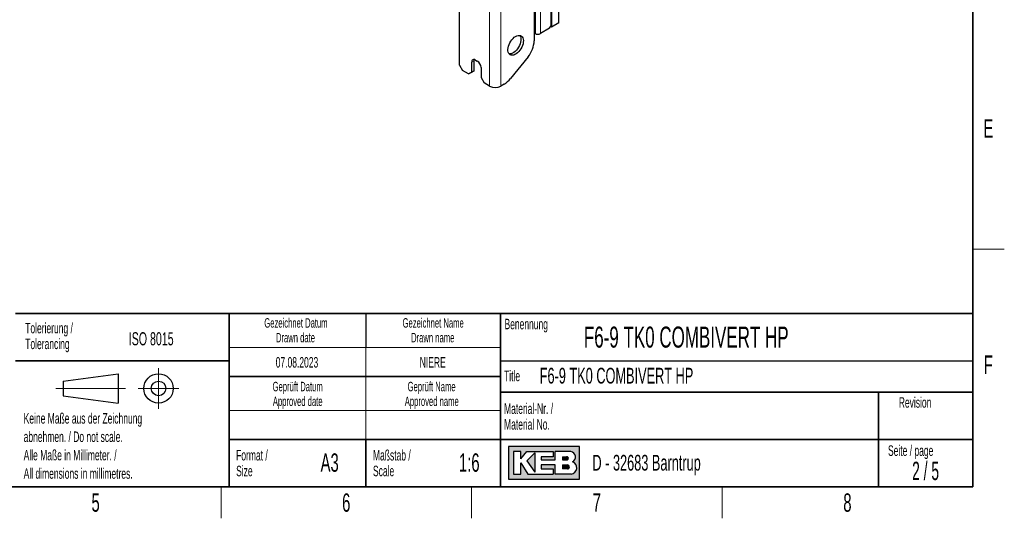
# Paper-space layout 'Blatt2' of a CAD drawing. Header units: millimetres. Extents: x 5 to 418, y 2 to 292.
# Tile 91 of 115: x 226 to 414, y 6 to 101. Entities that reach past the tile are written whole.
import ezdxf

# ---------------------------------------------------------------- set-up
doc = ezdxf.new("R2010")
doc.units = ezdxf.units.MM
doc.layers.add('SLD-0', color=7, linetype='Continuous')
doc.styles.add('SLDTEXTSTYLE0', font='TXT', dxfattribs={"width": 0.605})
doc.styles.add('SLDTEXTSTYLE1', font='TXT', dxfattribs={"width": 0.563})

psp = doc.layouts.new('Blatt2')

# ---------------------------------------------------------------- hatches: boundary and pattern name
at = {"linetype": 'Continuous'}
h = psp.add_hatch(color=7, dxfattribs=at)
h.paths.add_polyline_path([(319.519086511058, 13.45626988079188), (333.083981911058, 13.45626988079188), (333.083981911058, 19.65736492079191), (319.519086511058, 19.65736492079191)], flags=0)
edge = h.paths.add_edge_path(flags=0)
edge.add_arc((331.3188604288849, 15.61738520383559), 1.20464082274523, -81.72003226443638, 70.1709600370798, ccw=False)
edge.add_line((331.4923410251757, 14.42530131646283), (331.480008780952, 14.42519098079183))
edge.add_line((331.480008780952, 14.42519098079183), (328.4331606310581, 14.42519098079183))
edge.add_line((328.4331606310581, 14.42519098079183), (328.4331606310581, 16.16924896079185))
edge.add_line((328.4331606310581, 16.16924896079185), (325.7201815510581, 16.16924896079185))
edge.add_line((325.7201815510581, 16.16924896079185), (325.7201815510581, 15.39411208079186))
edge.add_line((325.7201815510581, 15.39411208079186), (328.0455921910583, 15.39411208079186))
edge.add_line((328.0455921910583, 15.39411208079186), (328.0455921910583, 14.42519098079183))
edge.add_line((328.0455921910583, 14.42519098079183), (323.2009866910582, 14.42519098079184))
edge.add_line((323.2009866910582, 14.42519098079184), (321.8444971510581, 16.55681740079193))
edge.add_line((321.8444971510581, 16.55681740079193), (321.8444971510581, 14.42519098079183))
edge.add_line((321.8444971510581, 14.42519098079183), (320.4880076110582, 14.42519098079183))
edge.add_line((320.4880076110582, 14.42519098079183), (320.4880076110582, 18.68844382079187))
edge.add_line((320.4880076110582, 18.68844382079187), (321.8444971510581, 18.68844382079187))
edge.add_line((321.8444971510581, 18.68844382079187), (321.8444971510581, 17.33195428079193))
edge.add_line((321.8444971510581, 17.33195428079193), (323.0072024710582, 18.68844382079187))
edge.add_line((323.0072024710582, 18.68844382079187), (328.0455921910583, 18.68844382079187))
edge.add_line((328.0455921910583, 18.68844382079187), (328.0455921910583, 17.71952272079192))
edge.add_line((328.0455921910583, 17.71952272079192), (325.7201815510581, 17.71952272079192))
edge.add_line((325.7201815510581, 17.71952272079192), (325.7201815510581, 17.13817006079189))
edge.add_line((325.7201815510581, 17.13817006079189), (328.4331606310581, 17.13817006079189))
edge.add_line((328.4331606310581, 17.13817006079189), (328.4331606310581, 18.68844382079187))
edge.add_line((328.4331606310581, 18.68844382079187), (331.4242487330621, 18.68844382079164))
edge.add_line((331.4242487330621, 18.68844382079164), (331.4256482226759, 18.68844382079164))
edge.add_line((331.4256482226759, 18.68844382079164), (331.4259454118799, 18.68845828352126))
edge.add_arc((331.2860949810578, 17.67430640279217), 1.023749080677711, -64.45894120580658, 82.14849338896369, ccw=False)
psp.add_hatch(color=7, dxfattribs=at).paths.add_polyline_path([(324.5574762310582, 14.81275942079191), (324.557476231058, 18.49465960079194), (323.0072024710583, 16.94438584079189)], flags=0)
h = psp.add_hatch(color=7, dxfattribs=at)
edge = h.paths.add_edge_path(flags=0)
edge.add_line((329.7896501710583, 17.13817006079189), (330.6013652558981, 17.13817006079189))
edge.add_arc((330.6568434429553, 17.42884639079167), 0.2959232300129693, 259.1945394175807, 460.8054605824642)
edge.add_line((330.6013652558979, 17.71952272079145), (329.7896501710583, 17.71952272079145))
edge.add_line((329.7896501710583, 17.71952272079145), (329.7896501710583, 17.13817006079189))
h = psp.add_hatch(color=7, dxfattribs=at)
edge = h.paths.add_edge_path(flags=0)
edge.add_line((329.7896501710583, 15.39411208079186), (330.7588584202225, 15.39411208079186))
edge.add_arc((330.7588584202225, 15.78168052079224), 0.3875684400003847, 270.0000000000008, 450.0000000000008)
edge.add_line((330.7588584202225, 16.16924896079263), (330.7386620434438, 16.16924896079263))
edge.add_line((330.7386620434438, 16.16924896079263), (329.7896501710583, 16.16924896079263))
edge.add_line((329.7896501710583, 16.16924896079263), (329.7896501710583, 15.39411208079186))

# ---------------------------------------------------------------- linework, layer by layer
at = {"color": 7, "linetype": 'Continuous', "lineweight": 25}
for p, q in [((310.1609784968, 92.3145799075), (310.1609784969, 222.9611098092)), ((324.4209652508, 133.9036699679), (324.4209652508, 96.9243148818)), ((327.6029457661, 110.9586962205), (327.6029457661, 99.731226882)), ((327.7207968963, 110.9586519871), (327.7207968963, 99.5270806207)), ((329.1350104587, 100.3434887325), (329.1350104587, 111.7750600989)), ((327.3672435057, 99.3229785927), (327.6029457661, 99.731226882)), ((327.7207968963, 99.5270806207), (327.5440058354, 99.6291399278)), ((329.1350104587, 100.3434887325), (327.7207968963, 99.5270806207)), ((324.6566675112, 98.302468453), (324.4209652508, 98.4385364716)), ((327.3672435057, 99.3229785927), (325.5994765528, 98.302468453)), ((323.2424539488, 93.8868245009), (319.900315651, 89.7292362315)), ((310.1609784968, 92.3145799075), (310.7502341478, 91.2939591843)), ((312.5180011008, 90.9538997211), (312.5180011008, 92.8591616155)), ((312.9894056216, 91.2260357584), (312.9894056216, 93.1312976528)), ((313.225107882, 93.2674983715), (313.5786612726, 93.0633963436)), ((311.9287454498, 90.6136190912), (310.7502341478, 91.2939591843)), ((311.9287454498, 90.6136190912), (312.5180011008, 90.9538997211)), ((312.4001499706, 90.8857551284), (311.9287454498, 90.6136190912)), ((312.9894056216, 91.2260357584), (312.4001499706, 90.8857551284)), ((312.5180011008, 90.9538997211), (312.9894056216, 91.2260357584)), ((314.2857680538, 91.8386514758), (314.2857680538, 89.9333895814)), ((314.2857680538, 89.9333895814), (314.8750237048, 88.9127688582)), ((315.9356838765, 88.3004627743), (314.8750237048, 88.9127688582)), ((318.721804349, 88.6842437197), (318.0570042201, 88.3004627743))]:
    psp.add_line(p, q, dxfattribs=at)
at = {"color": 7, "linetype": 'Continuous', "lineweight": 18}
for p, q in [((315.9356838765, 88.3004627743), (315.9356838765, 220.3078940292)), ((318.0570042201, 220.3078940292), (318.0570042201, 88.3004627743)), ((324.6566675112, 98.302468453), (324.6566675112, 214.9317144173)), ((325.5994765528, 110.00622009), (325.5994765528, 98.302468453)), ((312.5180011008, 92.8591616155), (312.9894056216, 93.1312976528))]:
    psp.add_line(p, q, dxfattribs=at)
at = {"color": 7, "linetype": 'Continuous', "lineweight": 25, "flags": 128}
for points in [[(320.8854313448, 97.7584617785), (321.1343930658, 97.877715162), (321.3761926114, 97.9445995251), (321.6038738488, 97.9571907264), (321.8108868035, 97.9151265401), (321.9912760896, 97.8196170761), (322.1398522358, 97.6734099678), (322.2523409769, 97.4807113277), (322.3255062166, 97.2470647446), (322.3572431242, 96.9791918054), (322.3466386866, 96.6847987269), (322.2939979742, 96.3723546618), (322.2008353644, 96.0508480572), (322.069830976, 95.7295280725), (321.9047535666, 95.4176384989), (321.7103521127, 95.1241518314), (321.4922191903, 94.8575111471), (321.2566300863, 94.6253872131), (321.0103622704, 94.4344578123), (320.7605004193, 94.2902156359), (320.5142326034, 94.1968102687), (320.2786434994, 94.1569288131), (320.060510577, 94.171718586), (319.8661091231, 94.2407541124), (319.7010317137, 94.3620493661), (319.5700273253, 94.5321149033), (319.4768647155, 94.7460582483), (319.4242240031, 94.9977246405), (319.4136195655, 95.279874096), (319.4453564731, 95.5843896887), (319.5185217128, 95.9025110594), (319.6310104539, 96.2250864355), (319.7795866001, 96.5428359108), (319.9599758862, 96.8466184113), (320.1669888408, 97.1276946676), (320.3946700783, 97.3779786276), (320.6364696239, 97.5902700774), (320.8854313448, 97.7584617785)], [(321.6643007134, 97.9508831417), (321.668447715, 97.9455460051), (321.7809364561, 97.7528473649), (321.8541016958, 97.5192007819), (321.8858386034, 97.2513278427), (321.8752341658, 96.9569347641), (321.8225934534, 96.6444906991), (321.7294308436, 96.3229840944), (321.5984264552, 96.0016641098), (321.4333490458, 95.6897745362), (321.2389475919, 95.3962878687), (321.0208146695, 95.1296471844), (320.7852255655, 94.8975232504), (320.5389577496, 94.7065938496), (320.2890958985, 94.5623516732), (320.0428280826, 94.468946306), (319.8072389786, 94.4290648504), (319.6351574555, 94.4359230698)], [(312.9894056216, 93.1312976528), (313.0029924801, 93.2827533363), (313.0198771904, 93.3508266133)]]:
    psp.add_lwpolyline(points, dxfattribs=at)
at = {"color": 7, "linetype": 'Continuous', "lineweight": 25}
for centre, radius, start, end in [((325.128072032, 99.2122758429), 1.024681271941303, 242.6096722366, 297.3903277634), ((319.3100778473, 97.1599107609), 5.116314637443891, 320.2279276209, 357.3607126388), ((312.9490754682, 92.9290888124), 0.4367091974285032, 50.7967147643, 189.2140369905), ((312.7505519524, 91.7687906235), 1.536804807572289, 2.6054784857, 57.39452166), ((316.9963440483, 90.3475294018), 2.305532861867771, 242.6096722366, 297.3903277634), ((316.4802558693, 92.3992362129), 4.338860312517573, 301.1058993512, 322.0212651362)]:
    psp.add_arc(centre, radius, start, end, dxfattribs=at)
at = {"layer": 'SLD-0', "lineweight": 35}
for p, q in [((408, 12), (408, 282.5)), ((225.616731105, 45), (266.3304509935, 45)), ((266.3304509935, 12), (266.3304509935, 45)), ((266.3304509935, 45), (266.3304509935, 12)), ((318, 45), (266.3304509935, 45)), ((318, 45), (318, 12)), ((318, 45), (318, 40.1053465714)), ((318, 45), (408, 45)), ((318, 45), (318, 12)), ((408, 45), (408, 12)), ((225.616731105, 36), (266.3304509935, 36)), ((266.3304509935, 33), (318, 33)), ((408, 30), (318, 30)), ((390, 12), (390, 30)), ((266.3304509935, 21), (318, 21)), ((292.3304509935, 21), (292.3304509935, 12)), ((318, 21), (390, 21)), ((390, 21), (408, 21)), ((26, 12), (408, 12)), ((225.616731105, 12), (266.3304509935, 12)), ((266.3304509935, 12), (318, 12)), ((408, 12), (318, 12))]:
    psp.add_line(p, q, dxfattribs=at)
at = {"layer": 'SLD-0', "lineweight": 18}
for p, q in [((408, 57.25), (414, 57.25)), ((266.3304509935, 38.5), (318, 38.5)), ((292.3304509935, 38.5), (292.3304509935, 33)), ((252.8396209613, 34.5746449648), (252.8396209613, 26.8746449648)), ((292.3304509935, 33), (292.3304509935, 26.5)), ((233.2396209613, 30.7246449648), (246.5396209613, 30.7246449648)), ((248.9896209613, 30.7246449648), (256.6896209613, 30.7246449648)), ((266.3304509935, 26.5), (318, 26.5)), ((292.3304509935, 26.5), (292.3304509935, 21)), ((264.75, 6), (264.75, 12)), ((312.5, 6), (312.5, 12)), ((360.25, 6), (360.25, 12))]:
    psp.add_line(p, q, dxfattribs=at)
at = {"layer": 'SLD-0'}
for p, q in [((292.3304509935, 45), (292.3304509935, 38.5)), ((318, 36), (408, 36)), ((331.4242487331, 18.6884438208), (331.4256482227, 18.6884438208)), ((331.4256482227, 18.6884438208), (331.4259454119, 18.6884582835)), ((331.480008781, 14.4251909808), (331.4923410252, 14.4253013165))]:
    psp.add_line(p, q, dxfattribs=at)
at = {"layer": 'SLD-0', "lineweight": 25}
for p, q in [((234.6396209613, 32.1246449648), (245.1396209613, 33.5246449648)), ((234.6396209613, 32.1246449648), (234.6396209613, 29.3246449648)), ((245.1396209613, 33.5246449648), (245.1396209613, 27.9246449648)), ((234.6396209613, 29.3246449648), (245.1396209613, 27.9246449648))]:
    psp.add_line(p, q, dxfattribs=at)
at = {"layer": 'SLD-0', "linetype": 'Continuous'}
for p, q in [((333.0839819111, 19.6573649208), (319.5190865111, 19.6573649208)), ((319.5190865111, 19.6573649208), (319.5190865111, 13.4562698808)), ((333.0839819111, 13.4562698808), (333.0839819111, 19.6573649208)), ((321.8444971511, 18.6884438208), (320.4880076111, 18.6884438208)), ((320.4880076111, 18.6884438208), (320.4880076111, 14.4251909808)), ((321.8444971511, 17.3319542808), (323.0072024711, 18.6884438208)), ((321.8444971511, 17.3319542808), (321.8444971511, 18.6884438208)), ((323.0072024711, 18.6884438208), (328.0455921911, 18.6884438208)), ((324.5574762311, 18.4946596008), (323.0072024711, 16.9443858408)), ((323.0072024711, 16.9443858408), (324.5574762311, 14.8127594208)), ((324.5574762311, 18.4946596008), (324.5574762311, 14.8127594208)), ((325.7201815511, 17.7195227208), (325.7201815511, 17.1381700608)), ((328.0455921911, 17.7195227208), (325.7201815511, 17.7195227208)), ((325.7201815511, 17.1381700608), (328.4331606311, 17.1381700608)), ((328.0455921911, 18.6884438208), (328.0455921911, 17.7195227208)), ((331.4242487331, 18.6884438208), (328.4331606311, 18.6884438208)), ((328.4331606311, 17.1381700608), (328.4331606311, 18.6884438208)), ((329.7896501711, 17.7195227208), (330.6013652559, 17.7195227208)), ((329.7896501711, 17.7195227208), (329.7896501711, 17.1381700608)), ((329.7896501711, 17.1381700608), (330.6013652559, 17.1381700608)), ((331.4242487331, 18.6884438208), (331.4256482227, 18.6884438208)), ((331.4256482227, 18.6884438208), (331.4259454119, 18.6884582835)), ((321.8444971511, 14.4251909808), (321.8444971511, 16.5568174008)), ((321.8444971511, 16.5568174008), (323.2009866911, 14.4251909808)), ((325.7201815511, 16.1692489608), (325.7201815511, 15.3941120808)), ((328.4331606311, 16.1692489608), (325.7201815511, 16.1692489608)), ((325.7201815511, 15.3941120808), (328.0455921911, 15.3941120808)), ((328.0455921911, 15.3941120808), (328.0455921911, 14.4251909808)), ((328.4331606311, 14.4251909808), (328.4331606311, 16.1692489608)), ((329.7896501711, 16.1692489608), (330.7588584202, 16.1692489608)), ((329.7896501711, 16.1692489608), (329.7896501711, 15.3941120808)), ((330.7588584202, 15.3941120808), (329.7896501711, 15.3941120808)), ((330.7386620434, 16.1692489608), (330.7588584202, 16.1692489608)), ((319.5190865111, 13.4562698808), (333.0839819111, 13.4562698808)), ((320.4880076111, 14.4251909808), (321.8444971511, 14.4251909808)), ((323.2009866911, 14.4251909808), (328.0455921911, 14.4251909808)), ((331.480008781, 14.4251909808), (328.4331606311, 14.4251909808)), ((331.480008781, 14.4251909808), (331.4923410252, 14.4253013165))]:
    psp.add_line(p, q, dxfattribs=at)
at = {"layer": 'SLD-0', "lineweight": 25}
for radius in [2.799999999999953, 1.399999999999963]:
    psp.add_circle((252.8396209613, 30.7246449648), radius, dxfattribs=at)
at = {"layer": 'SLD-0', "linetype": 'Continuous'}
for centre, radius, start, end in [((330.656843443, 17.4288463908), 0.2959232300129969, 259.1945394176, 100.8054605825), ((331.2860949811, 17.6743064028), 1.023749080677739, 295.5410587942, 82.148493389), ((330.7588584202, 15.7816805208), 0.3875684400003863, 270, 90), ((331.3188604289, 15.6173852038), 1.204640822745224, 278.2799677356, 70.1709600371)]:
    psp.add_arc(centre, radius, start, end, dxfattribs=at)

# ---------------------------------------------------------------- texts
at = {"layer": 'SLD-0'}
for s, insert, char_height, attachment_point, style in [('E', (410.9815679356, 82.0010772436), 3.5, 2, 'SLDTEXTSTYLE0'), ('Tolerierung /', (227.4390961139, 43.2172116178), 2, 1, 'SLDTEXTSTYLE0'), ('Gezeichnet Datum', (279.0254468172, 44.103942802), 1.8, 2, 'SLDTEXTSTYLE0'), ('Gezeichnet Name', (305.1708434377, 44.1039425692), 1.8, 2, 'SLDTEXTSTYLE0'), ('Benennung', (318.7636716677, 43.9908879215), 2, 1, 'SLDTEXTSTYLE0'), ('ISO 8015', (247.1715762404, 41.4342036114), 2.5, 1, 'SLDTEXTSTYLE0'), ('Drawn date', (278.9302899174, 41.3039429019), 1.8, 2, 'SLDTEXTSTYLE0'), ('Drawn name', (305.0870934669, 41.303942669), 1.8, 2, 'SLDTEXTSTYLE0'), ('F6-9 TK0 COMBIVERT HP', (333.8826865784, 42.5045192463), 4, 1, 'SLDTEXTSTYLE0'), ('Tolerancing', (227.4390961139, 40.2172115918), 2, 1, 'SLDTEXTSTYLE0'), ('07.08.2023', (279.2203041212, 36.6989570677), 2, 2, 'SLDTEXTSTYLE0'), ('NIERE', (305.0875444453, 36.6989570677), 2, 2, 'SLDTEXTSTYLE0'), ('F', (410.9536166, 37.0010772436), 3.5, 2, 'SLDTEXTSTYLE0'), ('Title', (318.6797653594, 34.1107265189), 2, 1, 'SLDTEXTSTYLE0'), ('F6-9 TK0 COMBIVERT HP', (325.4718701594, 34.6564983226), 3, 1, 'SLDTEXTSTYLE0'), ('Geprüft Datum', (279.349366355, 31.9851255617), 1.8, 2, 'SLDTEXTSTYLE0'), ('Geprüft Name', (304.8761939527, 31.9851255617), 1.8, 2, 'SLDTEXTSTYLE0'), ('Approved date', (279.3620221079, 29.1851256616), 1.8, 2, 'SLDTEXTSTYLE0'), ('Approved name', (304.900256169, 29.1851256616), 1.8, 2, 'SLDTEXTSTYLE0'), ('Revision', (393.8965220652, 29.0591225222), 2, 1, 'SLDTEXTSTYLE0'), ('Material-Nr. /', (318.6797653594, 27.8878268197), 2, 1, 'SLDTEXTSTYLE0'), ('Keine Maße aus der Zeichnung', (227.1404191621, 26.0307047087), 2, 1, 'SLDTEXTSTYLE0'), ('Material No.', (318.6797653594, 24.8878267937), 2, 1, 'SLDTEXTSTYLE0'), ('abnehmen. / Do not scale.', (227.1404191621, 22.5307046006), 2, 1, 'SLDTEXTSTYLE0'), ('Alle Maße in Millimeter. /', (227.1404191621, 19.0307044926), 2, 1, 'SLDTEXTSTYLE0'), ('Format /', (267.6250939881, 19.0115942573), 2, 1, 'SLDTEXTSTYLE0'), ('Maßstab /', (293.7028556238, 19.0115944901), 2, 1, 'SLDTEXTSTYLE0'), ('Seite / page', (391.8390568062, 19.8830679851), 2, 1, 'SLDTEXTSTYLE0'), ('A3', (285.4514616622, 18.3608999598), 3.5, 2, 'SLDTEXTSTYLE0'), ('1:6', (312.0470038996, 18.3609001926), 3.5, 2, 'SLDTEXTSTYLE0'), ('D - 32683 Barntrup', (335.5202035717, 18.0786992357), 3, 1, 'SLDTEXTSTYLE0'), ('2 / 5', (399.0030755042, 16.7706515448), 3.5, 2, 'SLDTEXTSTYLE1'), ('All dimensions in millimetres.', (227.1404191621, 15.5307043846), 2, 1, 'SLDTEXTSTYLE0'), ('Size', (267.6250939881, 16.0115942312), 2, 1, 'SLDTEXTSTYLE0'), ('Scale', (293.7028556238, 16.011594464), 2, 1, 'SLDTEXTSTYLE0'), ('5', (240.8527123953, 10.7429955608), 3.5, 2, 'SLDTEXTSTYLE0'), ('6', (288.6027123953, 10.7429955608), 3.5, 2, 'SLDTEXTSTYLE0'), ('7', (336.3527123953, 10.7429955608), 3.5, 2, 'SLDTEXTSTYLE0'), ('8', (384.1027123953, 10.7429955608), 3.5, 2, 'SLDTEXTSTYLE0')]:
    psp.add_mtext(s, dxfattribs=dict(at, insert=insert, char_height=char_height, attachment_point=attachment_point, style=style))

doc.saveas('drawing.dxf')
